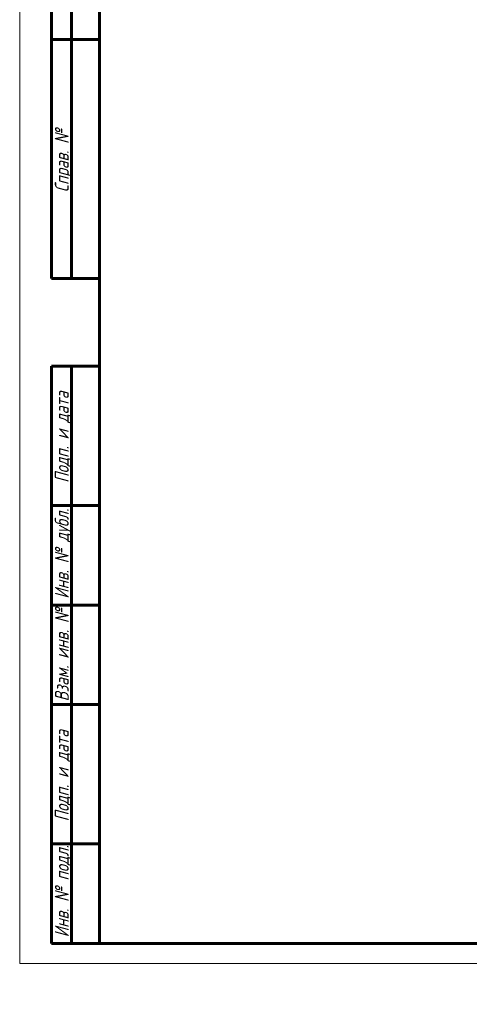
# Model space of a CAD drawing. Header units: millimetres. Extents: x 0 to 624, y -10 to 420.
# Tile 1 of 14: x 0 to 113, y -10 to 237. Entities that reach past the tile are written whole.
import ezdxf

# ---------------------------------------------------------------- set-up
doc = ezdxf.new("R2010")
doc.units = ezdxf.units.MM
doc.linetypes.add('K5LT_BASIC', pattern=[0])
doc.linetypes.add('K5LT_THIN', pattern=[0])
doc.layers.add('Системный слой', color=7, linetype='Continuous')
doc.layers.add('Системный слой (1)', color=7, linetype='Continuous', true_color=0x6c6c6c)
doc.styles.add('KDIMTEXTSTYLE', font='txt', dxfattribs={"width": 0.96, "oblique": 15, "height": 5})
doc.styles.add('KTEXTSTYLE', font='txt', dxfattribs={"width": 0.96, "height": 5})
doc.dimstyles.new('KDIMSTYLE (0.20)', dxfattribs={"dimtxt": 5, "dimasz": 1, "dimexe": 2, "dimexo": 0, "dimgap": 1, "dimtad": 1, "dimlfac": 5, "dimtxsty": 'KDIMTEXTSTYLE', "dimsah": 1, "dimcen": 0, "dimdle": 1, "dimadec": 0, "dimazin": 0, "dimtfac": 0.667, "dimtmove": 0, "dimatfit": 3, "dimfxl": 1, "dimtvp": 1, "dimtolj": 1, "dimtzin": 0, "dimarcsym": 0})

# ---------------------------------------------------------------- blocks, each defined once
blk = doc.blocks.new('D11')
at = {"layer": 'Системный слой (1)'}
for points in [[(206.23, 55.89), (210.14, 59.08), (205.54, 57.02), (206.31, 56.72)], [(172.69, 35.97), (177.29, 38.04), (176.52, 38.33), (176.6, 39.16)]]:
    blk.add_hatch(color=7, dxfattribs=at).paths.add_polyline_path(points)
at = {"layer": 'Системный слой (1)', "color": 7, "linetype": 'K5LT_THIN', "lineweight": 18, "true_color": 0xffffff}
for p, q in [((210.14, 59.08), (223.82, 67.53)), ((172.69, 35.97), (210.14, 59.08)), ((205.54, 57.02), (210.14, 59.08)), ((206.31, 56.72), (205.54, 57.02)), ((210.14, 59.08), (206.23, 55.89)), ((206.23, 55.89), (206.31, 56.72)), ((172.69, 35.97), (176.6, 39.16)), ((177.29, 38.04), (172.69, 35.97)), ((176.6, 39.16), (176.52, 38.33)), ((176.52, 38.33), (177.29, 38.04))]:
    blk.add_line(p, q, dxfattribs=at)
blk.add_wipeout([(225.82, 68.53), (225.82, 75.91), (239.88, 75.91), (239.88, 68.53)]).dxf.layer = 'Системный слой (1)'
blk.add_line((223.82, 67.53), (242.47, 67.53), dxfattribs=at)
at = {"layer": 'Системный слой (1)', "color": 7, "char_height": 5, "attachment_point": 1, "style": 'KTEXTSTYLE'}
for s, insert in [('\\fArial|b0|c204|p34;\\H5.0;\\W1.000;\\Q15;\\fGOST Type AU|b0|i0|c204|p34;\\Q15;\\W0.960;⌀', (225.82, 75.11)), ('\\fArial|b0|c204|p34;\\H5.0;\\W1.000;\\Q15;\\fGOST Type AU|b0|i0|c204|p34;\\Q15;\\W0.960;220', (229.12, 75.11))]:
    blk.add_mtext(s, dxfattribs=dict(at, insert=insert))
blk = doc.blocks.new('KDIMARROW_01')
at = {"layer": 'Системный слой'}
blk.add_hatch(color=0, dxfattribs=at).paths.add_polyline_path([(-5, -0.66), (0, 0), (-5, 0.66), (-4.5, 0)])
at = {"layer": 'Системный слой', "color": 0, "linetype": 'K5LT_THIN', "lineweight": 18}
for p, q in [((-4.5, 0), (-5, 0.66)), ((-5, 0.66), (0, 0)), ((0, 0), (-5, -0.66)), ((-5, -0.66), (-4.5, 0))]:
    blk.add_line(p, q, dxfattribs=at)
at = {"layer": 'Системный слой (1)', "color": 0, "linetype": 'K5LT_THIN', "lineweight": 18}
blk.add_line((191.42, 47.53), (191.22, 47.53), dxfattribs=at)
blk = doc.blocks.new('U88')
at = {"color": 7, "linetype": 'K5LT_THIN', "lineweight": 18, "true_color": 0xffffff}
for p, q in [((0, 0), (0, 420)), ((594, 0), (0, 0))]:
    blk.add_line(p, q, dxfattribs=at)
at = {"color": 143, "linetype": 'K5LT_BASIC', "lineweight": 60, "true_color": 0x33acca}
for p, q in [((20, 5), (20, 415)), ((8, 172), (8, 292)), ((13, 172), (13, 292)), ((20, 232), (8, 232)), ((20, 172), (8, 172)), ((8, 5), (8, 150)), ((20, 150), (8, 150)), ((13, 5), (13, 150)), ((20, 115), (8, 115)), ((20, 90), (8, 90)), ((20, 65), (8, 65)), ((20, 30), (8, 30)), ((20, 5), (8, 5)), ((589, 5), (20, 5))]:
    blk.add_line(p, q, dxfattribs=at)
at = {"color": 7, "char_height": 3.5, "attachment_point": 1, "rotation": 90, "style": 'KTEXTSTYLE'}
for s, insert in [('\\fArial|b0|c204|p34;\\H5.0;\\W1.000;\\Q15;\\fGOST Type AU|b0|i0|c204|p34;\\Q15;\\W0.960;\\H3.50;Справ. №', (8.82, 193.63)), ('\\fArial|b0|c204|p34;\\H5.0;\\W1.000;\\Q15;\\fGOST Type AU|b0|i0|c204|p34;\\Q15;\\W0.960;\\H3.50;Подп. и дата', (8.82, 120.66)), ('\\fArial|b0|c204|p34;\\H5.0;\\W1.000;\\Q15;\\fGOST Type AU|b0|i0|c204|p34;\\Q15;\\W0.960;\\H3.50;Инв. № дубл.', (8.82, 91.57)), ('\\fArial|b0|c204|p34;\\H5.0;\\W1.000;\\Q15;\\fGOST Type AU|b0|i0|c204|p34;\\Q15;\\W0.960;\\H3.50;Взам. инв. №', (8.82, 65.8)), ('\\fArial|b0|c204|p34;\\H5.0;\\W1.000;\\Q15;\\fGOST Type AU|b0|i0|c204|p34;\\Q15;\\W0.960;\\H3.50;Подп. и дата', (8.82, 35.66)), ('\\fArial|b0|c204|p34;\\H5.0;\\W1.000;\\Q15;\\fGOST Type AU|b0|i0|c204|p34;\\Q15;\\W0.960;\\H3.50;Инв. № подл.', (8.82, 6.57))]:
    blk.add_mtext(s, dxfattribs=dict(at, insert=insert))

msp = doc.modelspace()

# ---------------------------------------------------------------- dimensions: what is measured, and where the dimension line sits
at = {"layer": 'Системный слой (1)', "color": 7}
dim = msp.add_diameter_dim_2p(p1=(97.8105, -10.251), p2=(285.02, 105.3025), dimstyle='KDIMSTYLE (0.20)', override={"dimtih": 1, "dimtoh": 1, "dimpost": '\\fGOST Type AU|b0|c204|p34;\\H5.0;\\W0.960;\\Q15;<>', "dimblk1": 'KDIMARROW_01', "dimblk2": 'KDIMARROW_01', "dimclrt": 7, "dimtol": 1, "dimtp": 0, "dimtm": 0, "dimtdec": 5, "dimtmove": 1, "dimatfit": 2, "dimtolj": 1}, dxfattribs=at)
dim.commit()
dim.dimension.update_dxf_attribs({"geometry": 'D11', "text_midpoint": (225.8175, 67.5257), "dimtype": 163})

# ---------------------------------------------------------------- next in the draw order: block references
msp.add_blockref('U88', (0, 0))

doc.saveas('drawing.dxf')
